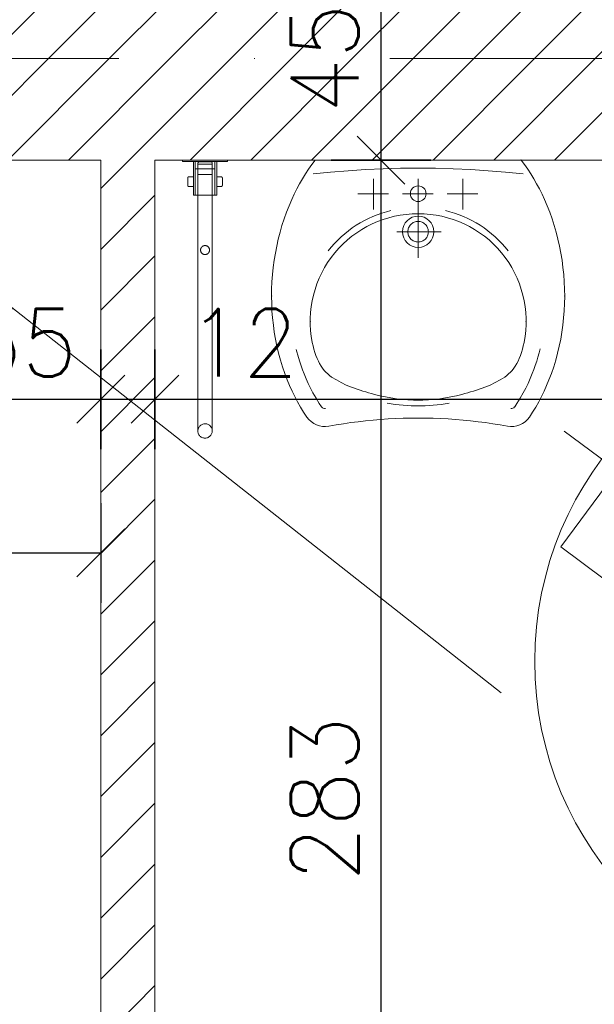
# Model space of a CAD drawing. Header units: millimetres. Extents: x -37273 to 136949, y -1495242345 to -598.
# Tile 37 of 53: x 55978 to 56105, y -16422 to -16204. Entities that reach past the tile are written whole.
import ezdxf

# ---------------------------------------------------------------- set-up
doc = ezdxf.new("R2010")
doc.units = ezdxf.units.MM
doc.linetypes.add('ACAD_ISO10W100', pattern=[18, 12, -3, 0, -3])
for name, color, linetype, lineweight in [('0.05 SPRZĘT', 70, 'Continuous', 5), ('0.30 sciany', 2, 'Continuous', 30), ('A-OKN', 3, 'Continuous', 13), ('wymiarowannie', 253, 'Continuous', 5)]:
    doc.layers.add(name, color=color, linetype=linetype, lineweight=lineweight)
doc.layers.add('projektowana skarpa', color=7, linetype='Continuous', lineweight=5, true_color=0x3f3f3f)
doc.layers.add('wym', color=1, linetype='Continuous')
doc.layers.add('ściana', color=7, linetype='Continuous')
doc.styles.add('WYM_50', font='simplex.shx', dxfattribs={"width": 0.95})
doc.dimstyles.new('50', dxfattribs={"dimtxt": 15, "dimasz": 0.15, "dimexe": 13, "dimexo": 30, "dimgap": 5, "dimtad": 1, "dimdec": 0, "dimrnd": 0.5, "dimzin": 1, "dimdsep": 46, "dimtxsty": 'WYM_50', "dimblk": 'A', "dimcen": 3, "dimdle": 5, "dimse1": 1, "dimse2": 1, "dimclrd": 256, "dimclre": 256, "dimclrt": 2, "dimaunit": 1, "dimadec": 0, "dimazin": 0, "dimtfac": 0.32, "dimtdec": 0, "dimtix": 1, "dimtmove": 1, "dimatfit": 3, "dimldrblk": 'A', "dimfxl": 1, "dimtvp": 0.08, "dimtolj": 1, "dimtzin": 1, "dimarcsym": 0})

# ---------------------------------------------------------------- blocks, each defined once
blk = doc.blocks.new('A')
at = {"color": 1, "linetype": 'Continuous'}
blk.add_line((0, 73.6), (0, -73.6), dxfattribs=at)
at = {"color": 7, "linetype": 'Continuous'}
blk.add_line((-35.3, -35.3), (35.3, 35.3), dxfattribs=at)
blk = doc.blocks.new('*D2161')
at = {"layer": 'Defpoints', "color": 0, "lineweight": 13, "ltscale": 3}
for p in [(56078.16, -16190.38), (56058.12, -16235.38), (56078.16, -16235.38)]:
    blk.add_point(p, dxfattribs=at)
at = {"layer": 'wym', "lineweight": -2}
blk.add_line((56058.12, -16190.53), (56058.12, -16235.23), dxfattribs=at)
at = {"layer": 'wym', "lineweight": -2, "ltscale": 3, "xscale": 0.15, "yscale": 0.15, "zscale": 0.15}
for p, rotation in [((56058.12, -16190.38), 90), ((56058.12, -16235.38), 270)]:
    blk.add_blockref('A', p, dxfattribs=dict(at, rotation=rotation))
at = {"layer": 'wym', "color": 2, "ltscale": 3, "insert": (56045.62, -16212.88), "char_height": 15, "attachment_point": 5, "rotation": 90, "style": 'WYM_50'}
blk.add_mtext('\\A1;45', dxfattribs=at)
blk = doc.blocks.new('*D2162')
at = {"layer": 'Defpoints', "color": 0, "lineweight": 13, "ltscale": 3}
for p in [(56078.16, -16235.38), (56058.12, -16518.38), (56078.16, -16518.38)]:
    blk.add_point(p, dxfattribs=at)
at = {"layer": 'wym', "lineweight": -2}
blk.add_line((56058.12, -16235.53), (56058.12, -16518.23), dxfattribs=at)
at = {"layer": 'wym', "lineweight": -2, "ltscale": 3, "xscale": 0.15, "yscale": 0.15, "zscale": 0.15}
for p, rotation in [((56058.12, -16235.38), 90), ((56058.12, -16518.38), 270)]:
    blk.add_blockref('A', p, dxfattribs=dict(at, rotation=rotation))
at = {"layer": 'wym', "color": 2, "ltscale": 3, "insert": (56045.62, -16376.88), "char_height": 15, "attachment_point": 5, "rotation": 90, "style": 'WYM_50'}
blk.add_mtext('\\A1;283', dxfattribs=at)
blk = doc.blocks.new('*D2169')
at = {"layer": 'Defpoints', "color": 0, "lineweight": 13, "ltscale": 3}
for p in [(55961.02, -16249.39), (55996.02, -16249.39), (55996.02, -16288.34)]:
    blk.add_point(p, dxfattribs=at)
at = {"layer": 'wym', "lineweight": -2}
blk.add_line((55961.17, -16288.34), (55995.87, -16288.34), dxfattribs=at)
at = {"layer": 'wym', "lineweight": -2, "ltscale": 3, "xscale": 0.15, "yscale": 0.15, "zscale": 0.15, "rotation": 180}
blk.add_blockref('A', (55961.02, -16288.34), dxfattribs=at)
at = {"layer": 'wym', "lineweight": -2, "ltscale": 3, "xscale": 0.15, "yscale": 0.15, "zscale": 0.15}
blk.add_blockref('A', (55996.02, -16288.34), dxfattribs=at)
at = {"layer": 'wym', "color": 2, "ltscale": 3, "insert": (55978.52, -16275.84), "char_height": 15, "attachment_point": 5, "style": 'WYM_50'}
blk.add_mtext('\\A1;35', dxfattribs=at)
blk = doc.blocks.new('*D2170')
at = {"layer": 'Defpoints', "color": 0, "lineweight": 13, "ltscale": 3}
for p in [(55996.02, -16254.44), (56008.02, -16254.44), (56008.02, -16288.34)]:
    blk.add_point(p, dxfattribs=at)
at = {"layer": 'wym', "lineweight": -2}
for p, q in [((55996.17, -16288.34), (56007.87, -16288.34)), ((56008.02, -16288.34), (56042.74, -16288.34))]:
    blk.add_line(p, q, dxfattribs=at)
at = {"layer": 'wym', "lineweight": -2, "ltscale": 3, "xscale": 0.15, "yscale": 0.15, "zscale": 0.15, "rotation": 180}
blk.add_blockref('A', (55996.02, -16288.34), dxfattribs=at)
at = {"layer": 'wym', "lineweight": -2, "ltscale": 3, "xscale": 0.15, "yscale": 0.15, "zscale": 0.15}
blk.add_blockref('A', (56008.02, -16288.34), dxfattribs=at)
at = {"layer": 'wym', "color": 2, "ltscale": 3, "insert": (56027.57, -16275.84), "char_height": 15, "attachment_point": 5, "style": 'WYM_50'}
blk.add_mtext('\\A1;12', dxfattribs=at)
blk = doc.blocks.new('*D2171')
at = {"layer": 'Defpoints', "color": 0, "lineweight": 13, "ltscale": 3}
for p in [(56008.02, -16254.44), (56290.02, -16254.44), (56290.02, -16288.34)]:
    blk.add_point(p, dxfattribs=at)
at = {"layer": 'wym', "lineweight": -2}
blk.add_line((56008.17, -16288.34), (56289.87, -16288.34), dxfattribs=at)
at = {"layer": 'wym', "lineweight": -2, "ltscale": 3, "xscale": 0.15, "yscale": 0.15, "zscale": 0.15, "rotation": 180}
blk.add_blockref('A', (56008.02, -16288.34), dxfattribs=at)
at = {"layer": 'wym', "lineweight": -2, "ltscale": 3, "xscale": 0.15, "yscale": 0.15, "zscale": 0.15}
blk.add_blockref('A', (56290.02, -16288.34), dxfattribs=at)
at = {"layer": 'wym', "color": 2, "ltscale": 3, "insert": (56149.02, -16275.84), "char_height": 15, "attachment_point": 5, "style": 'WYM_50'}
blk.add_mtext('\\A1;282', dxfattribs=at)
blk = doc.blocks.new('*D2172')
at = {"layer": 'Defpoints', "color": 0, "lineweight": 13, "ltscale": 3}
for p in [(55996.02, -16322.39), (55426.02, -16348.59), (55996.02, -16348.59)]:
    blk.add_point(p, dxfattribs=at)
at = {"layer": 'wym', "lineweight": -2}
blk.add_line((55426.17, -16322.39), (55995.87, -16322.39), dxfattribs=at)
at = {"layer": 'wym', "lineweight": -2, "ltscale": 3, "xscale": 0.15, "yscale": 0.15, "zscale": 0.15, "rotation": 180}
blk.add_blockref('A', (55426.02, -16322.39), dxfattribs=at)
at = {"layer": 'wym', "lineweight": -2, "ltscale": 3, "xscale": 0.15, "yscale": 0.15, "zscale": 0.15}
blk.add_blockref('A', (55996.02, -16322.39), dxfattribs=at)
at = {"layer": 'wym', "color": 2, "ltscale": 3, "insert": (55711.02, -16309.89), "char_height": 15, "attachment_point": 5, "style": 'WYM_50'}
blk.add_mtext('\\A1;570', dxfattribs=at)
blk = doc.blocks.new('FDFDFD')
at = {"layer": 'A-OKN'}
for p, q in [((70767.88, -26985.3), (70767.17, -26986.32)), ((70768.62, -26984.32), (70767.88, -26985.3)), ((70768.62, -26984.32), (70814.32, -26984.32)), ((70782.49, -26984.32), (70800.49, -26984.32)), ((70815.06, -26985.3), (70814.32, -26984.32)), ((70815.77, -26986.32), (70815.06, -26985.3)), ((70766.48, -26987.37), (70765.82, -26988.44)), ((70767.17, -26986.32), (70766.48, -26987.37)), ((70772.06, -26986.98), (70768.19, -26987.36)), ((70775.93, -26986.67), (70772.06, -26986.98)), ((70779.81, -26986.42), (70775.93, -26986.67)), ((70783.7, -26986.24), (70779.81, -26986.42)), ((70787.58, -26986.14), (70783.7, -26986.24)), ((70791.47, -26986.1), (70787.58, -26986.14)), ((70791.47, -26986.1), (70795.36, -26986.14)), ((70795.36, -26986.14), (70799.24, -26986.24)), ((70799.24, -26986.24), (70803.13, -26986.42)), ((70803.13, -26986.42), (70807.01, -26986.67)), ((70807.01, -26986.67), (70810.88, -26986.98)), ((70810.88, -26986.98), (70814.75, -26987.36)), ((70816.46, -26987.37), (70815.77, -26986.32)), ((70817.12, -26988.44), (70816.46, -26987.37)), ((70765.19, -26989.55), (70764.58, -26990.68)), ((70765.82, -26988.44), (70765.19, -26989.55)), ((70781.57, -26988.49), (70781.57, -26995.25)), ((70791.49, -26988.49), (70791.49, -27005.96)), ((70801.4, -26988.49), (70801.4, -26995.25)), ((70817.75, -26989.55), (70817.12, -26988.44)), ((70818.36, -26990.68), (70817.75, -26989.55)), ((70764, -26991.84), (70763.46, -26993.02)), ((70764.58, -26990.68), (70764, -26991.84)), ((70778.08, -26991.76), (70784.91, -26991.76)), ((70787.99, -26991.76), (70794.82, -26991.76)), ((70797.91, -26991.76), (70804.74, -26991.76)), ((70818.94, -26991.84), (70818.36, -26990.68)), ((70819.48, -26993.02), (70818.94, -26991.84)), ((70762.85, -26994.42), (70762.29, -26995.86)), ((70763.46, -26993.02), (70762.85, -26994.42)), ((70820.09, -26994.42), (70819.48, -26993.02)), ((70820.65, -26995.86), (70820.09, -26994.42)), ((70762.29, -26995.86), (70761.77, -26997.32)), ((70821.17, -26997.32), (70820.65, -26995.86)), ((70761.29, -26998.81), (70760.86, -27000.31)), ((70761.77, -26997.32), (70761.29, -26998.81)), ((70789.46, -26999.11), (70789.36, -26999.31)), ((70789.57, -26998.92), (70789.46, -26999.11)), ((70789.71, -26998.74), (70789.57, -26998.92)), ((70789.86, -26998.57), (70789.71, -26998.74)), ((70790.02, -26998.42), (70789.86, -26998.57)), ((70790.2, -26998.29), (70790.02, -26998.42)), ((70790.4, -26998.17), (70790.2, -26998.29)), ((70790.6, -26998.08), (70790.4, -26998.17)), ((70790.81, -26998), (70790.6, -26998.08)), ((70791.03, -26997.95), (70790.81, -26998)), ((70791.25, -26997.92), (70791.03, -26997.95)), ((70791.47, -26997.91), (70791.25, -26997.92)), ((70791.69, -26997.92), (70791.47, -26997.91)), ((70791.91, -26997.95), (70791.69, -26997.92)), ((70792.13, -26998), (70791.91, -26997.95)), ((70792.34, -26998.08), (70792.13, -26998)), ((70792.55, -26998.17), (70792.34, -26998.08)), ((70792.74, -26998.29), (70792.55, -26998.17)), ((70792.92, -26998.42), (70792.74, -26998.29)), ((70793.08, -26998.57), (70792.92, -26998.42)), ((70793.23, -26998.74), (70793.08, -26998.57)), ((70793.37, -26998.92), (70793.23, -26998.74)), ((70793.48, -26999.11), (70793.37, -26998.92)), ((70793.58, -26999.31), (70793.48, -26999.11)), ((70821.65, -26998.81), (70821.17, -26997.32)), ((70822.08, -27000.31), (70821.65, -26998.81)), ((70760.86, -27000.31), (70760.47, -27001.84)), ((70796.6, -27000.19), (70786.75, -27000.19)), ((70789.2, -26999.96), (70789.19, -27000.19)), ((70789.19, -27000.19), (70789.2, -27000.41)), ((70789.23, -26999.74), (70789.2, -26999.96)), ((70789.2, -27000.41), (70789.23, -27000.63)), ((70789.29, -26999.52), (70789.23, -26999.74)), ((70789.23, -27000.63), (70789.29, -27000.85)), ((70789.36, -26999.31), (70789.29, -26999.52)), ((70789.29, -27000.85), (70789.36, -27001.06)), ((70789.36, -27001.06), (70789.46, -27001.26)), ((70789.46, -27001.26), (70789.57, -27001.45)), ((70793.37, -27001.45), (70793.48, -27001.26)), ((70793.48, -27001.26), (70793.58, -27001.06)), ((70793.64, -26999.5), (70793.58, -26999.31)), ((70793.58, -27001.06), (70793.64, -27000.87)), ((70793.7, -26999.69), (70793.64, -26999.5)), ((70793.64, -27000.87), (70793.7, -27000.68)), ((70793.73, -26999.89), (70793.7, -26999.69)), ((70793.7, -27000.68), (70793.73, -27000.48)), ((70793.75, -27000.19), (70793.73, -26999.89)), ((70793.73, -27000.48), (70793.75, -27000.19)), ((70793.75, -27000.19), (70793.75, -27000.19)), ((70822.47, -27001.84), (70822.08, -27000.31)), ((70760.12, -27003.39), (70759.82, -27004.95)), ((70760.47, -27001.84), (70760.12, -27003.39)), ((70789.57, -27001.45), (70789.71, -27001.63)), ((70789.71, -27001.63), (70789.86, -27001.8)), ((70789.86, -27001.8), (70790.02, -27001.95)), ((70790.02, -27001.95), (70790.2, -27002.08)), ((70790.2, -27002.08), (70790.4, -27002.2)), ((70790.4, -27002.2), (70790.6, -27002.29)), ((70790.6, -27002.29), (70790.81, -27002.37)), ((70790.81, -27002.37), (70791.03, -27002.42)), ((70791.03, -27002.42), (70791.25, -27002.46)), ((70791.25, -27002.46), (70791.47, -27002.47)), ((70791.47, -27002.47), (70791.69, -27002.46)), ((70791.69, -27002.46), (70791.91, -27002.42)), ((70791.91, -27002.42), (70792.13, -27002.37)), ((70792.13, -27002.37), (70792.34, -27002.29)), ((70792.34, -27002.29), (70792.55, -27002.2)), ((70792.55, -27002.2), (70792.74, -27002.08)), ((70792.74, -27002.08), (70792.92, -27001.95)), ((70792.92, -27001.95), (70793.08, -27001.8)), ((70793.08, -27001.8), (70793.23, -27001.63)), ((70793.23, -27001.63), (70793.37, -27001.45)), ((70822.82, -27003.39), (70822.47, -27001.84)), ((70823.12, -27004.95), (70822.82, -27003.39)), ((70759.82, -27004.95), (70759.56, -27006.52)), ((70823.38, -27006.52), (70823.12, -27004.95)), ((70759.56, -27006.52), (70759.35, -27008.1)), ((70823.59, -27008.1), (70823.38, -27006.52)), ((70759.18, -27009.69), (70759.06, -27011.29)), ((70759.35, -27008.1), (70759.18, -27009.69)), ((70823.76, -27009.69), (70823.59, -27008.1)), ((70823.88, -27011.29), (70823.76, -27009.69)), ((70759.06, -27011.29), (70758.99, -27012.89)), ((70823.95, -27012.89), (70823.88, -27011.29)), ((70758.99, -27012.89), (70758.97, -27014.5)), ((70823.97, -27014.5), (70823.95, -27012.89)), ((70758.97, -27014.5), (70759, -27016.1)), ((70759, -27016.1), (70759.07, -27017.7)), ((70823.87, -27017.7), (70823.94, -27016.1)), ((70823.94, -27016.1), (70823.97, -27014.5)), ((70759.07, -27017.7), (70759.2, -27019.29)), ((70823.74, -27019.29), (70823.87, -27017.7)), ((70759.2, -27019.29), (70759.37, -27020.88)), ((70759.37, -27020.88), (70759.59, -27022.45)), ((70823.35, -27022.45), (70823.57, -27020.88)), ((70823.57, -27020.88), (70823.74, -27019.29)), ((70759.59, -27022.45), (70759.86, -27024.02)), ((70823.08, -27024.02), (70823.35, -27022.45)), ((70759.86, -27024.02), (70760.18, -27025.57)), ((70768.01, -27024.69), (70768.18, -27025.47)), ((70760.18, -27025.57), (70760.54, -27027.1)), ((70760.54, -27027.1), (70760.95, -27028.62)), ((70764.42, -27026.28), (70764.92, -27028.08)), ((70768.18, -27025.47), (70768.38, -27026.21)), ((70768.38, -27026.21), (70768.59, -27026.92)), ((70768.59, -27026.92), (70768.82, -27027.6)), ((70814.39, -27026.92), (70814.16, -27027.6)), ((70760.95, -27028.62), (70761.4, -27030.12)), ((70764.92, -27028.08), (70765.21, -27028.99)), ((70765.21, -27028.99), (70765.51, -27029.89)), ((70768.82, -27027.6), (70769.07, -27028.24)), ((70769.07, -27028.24), (70769.35, -27028.84)), ((70769.35, -27028.84), (70769.64, -27029.4)), ((70769.64, -27029.4), (70769.96, -27029.94)), ((70813.33, -27029.4), (70813.02, -27029.94)), ((70813.63, -27028.84), (70813.33, -27029.4)), ((70813.9, -27028.24), (70813.63, -27028.84)), ((70814.16, -27027.6), (70813.9, -27028.24)), ((70761.4, -27030.12), (70761.9, -27031.59)), ((70761.9, -27031.59), (70762.45, -27033.03)), ((70765.51, -27029.89), (70765.83, -27030.78)), ((70765.83, -27030.78), (70766.17, -27031.66)), ((70766.17, -27031.66), (70766.62, -27032.74)), ((70769.96, -27029.94), (70770.3, -27030.43)), ((70770.3, -27030.43), (70770.65, -27030.89)), ((70770.65, -27030.89), (70771.03, -27031.32)), ((70771.03, -27031.32), (70771.43, -27031.7)), ((70771.43, -27031.7), (70771.85, -27032.06)), ((70811.54, -27031.7), (70811.12, -27032.06)), ((70811.94, -27031.32), (70811.54, -27031.7)), ((70812.32, -27030.89), (70811.94, -27031.32)), ((70812.68, -27030.43), (70812.32, -27030.89)), ((70813.02, -27029.94), (70812.68, -27030.43)), ((70762.45, -27033.03), (70762.97, -27034.28)), ((70766.62, -27032.74), (70767.1, -27033.8)), ((70767.1, -27033.8), (70767.61, -27034.84)), ((70771.85, -27032.06), (70772.29, -27032.37)), ((70772.29, -27032.37), (70773.34, -27033.03)), ((70773.34, -27033.03), (70774.43, -27033.62)), ((70774.43, -27033.62), (70775.55, -27034.14)), ((70808.54, -27033.62), (70807.42, -27034.14)), ((70809.63, -27033.03), (70808.54, -27033.62)), ((70810.68, -27032.37), (70809.63, -27033.03)), ((70811.12, -27032.06), (70810.68, -27032.37)), ((70762.97, -27034.28), (70763.52, -27035.51)), ((70763.52, -27035.51), (70764.11, -27036.71)), ((70767.61, -27034.84), (70768.14, -27035.86)), ((70768.14, -27035.86), (70768.83, -27037.06)), ((70775.55, -27034.14), (70776.7, -27034.6)), ((70807.42, -27034.14), (70806.27, -27034.6)), ((70764.11, -27036.71), (70764.73, -27037.88)), ((70764.73, -27037.88), (70765.39, -27039.03)), ((70768.83, -27037.06), (70769.56, -27038.23)), ((70769.56, -27038.23), (70770.06, -27038.98)), ((70812.88, -27038.98), (70813.38, -27038.23)), ((70813.38, -27038.23), (70814.11, -27037.06)), ((70765.39, -27039.03), (70766.08, -27040.15)), ((70766.08, -27040.15), (70766.8, -27041.24)), ((70774.91, -27042.72), (70773.28, -27042.97)), ((70776.54, -27042.48), (70774.91, -27042.72)), ((70778.19, -27042.27), (70776.54, -27042.48)), ((70779.84, -27042.08), (70778.19, -27042.27)), ((70781.49, -27041.92), (70779.84, -27042.08)), ((70783.15, -27041.78), (70781.49, -27041.92)), ((70784.81, -27041.67), (70783.15, -27041.78)), ((70786.47, -27041.58), (70784.81, -27041.67)), ((70788.14, -27041.52), (70786.47, -27041.58)), ((70789.8, -27041.48), (70788.14, -27041.52)), ((70791.47, -27041.47), (70789.8, -27041.48)), ((70793.14, -27041.48), (70791.47, -27041.47)), ((70794.8, -27041.52), (70793.14, -27041.48)), ((70796.47, -27041.58), (70794.8, -27041.52)), ((70798.13, -27041.67), (70796.47, -27041.58)), ((70799.79, -27041.78), (70798.13, -27041.67)), ((70801.45, -27041.92), (70799.79, -27041.78)), ((70803.11, -27042.08), (70801.45, -27041.92)), ((70804.75, -27042.27), (70803.11, -27042.08)), ((70806.4, -27042.48), (70804.75, -27042.27)), ((70808.03, -27042.72), (70806.4, -27042.48)), ((70809.66, -27042.97), (70808.03, -27042.72)), ((70773.28, -27042.97), (70771.65, -27043.25)), ((70811.29, -27043.25), (70809.66, -27042.97))]:
    blk.add_line(p, q, dxfattribs=at)
for points in [[(70814.96, -27024.69), (70814.79, -27025.47), (70814.6, -27026.21), (70814.39, -27026.92)], [(70816.14, -27041.24), (70816.86, -27040.15), (70817.55, -27039.03), (70818.21, -27037.88), (70818.83, -27036.71), (70819.42, -27035.51), (70819.97, -27034.28), (70820.49, -27033.03), (70821.04, -27031.59), (70821.54, -27030.12), (70821.99, -27028.62), (70822.4, -27027.1), (70822.77, -27025.57), (70823.08, -27024.02)], [(70818.05, -27027.96), (70818.32, -27027.03), (70818.56, -27026.1)], [(70817.46, -27029.8), (70817.77, -27028.89), (70818.05, -27027.96)], [(70816.34, -27032.7), (70816.79, -27031.6)], [(70816.79, -27031.6), (70817.14, -27030.71)], [(70817.14, -27030.71), (70817.46, -27029.8)], [(70815.34, -27034.83), (70815.85, -27033.78), (70816.34, -27032.7)], [(70814.11, -27037.06), (70814.8, -27035.86)], [(70814.8, -27035.86), (70815.34, -27034.83)]]:
    blk.add_lwpolyline(points, dxfattribs=at)
blk.add_lwpolyline([(70811.28, -27043.25, 0.294529), (70816.14, -27041.24)], format="xyb", dxfattribs=at)
for centre, radius in [((70791.49, -26991.76), 1.74), ((70791.49, -27000.19), 3.47)]:
    blk.add_circle(centre, radius, dxfattribs=at)
for centre, radius, start, end in [((70791.36, -27020.02), 23.81, 89.6666, 191.291), ((70791.36, -27020.02), 25.24, 103.525, 141.752), ((70791.61, -27020.02), 23.81, 348.709, 90.3334), ((70791.61, -27020.02), 25.24, 38.248, 76.475), ((70795.25, -26984.91), 53.04, 249.534, 255.292), ((70787.73, -26984.91), 53.04, 284.708, 290.466), ((70791.48, -26999.68), 37.8, 255.135, 270.303), ((70791.48, -26999.68), 39.08, 259.849, 270.303), ((70791.49, -26999.68), 37.8, 269.697, 284.865), ((70791.49, -26999.68), 39.08, 269.697, 280.151), ((70770.79, -27038.48), 0.883, 214.63, 280.275), ((70812.15, -27038.48), 0.883, 259.725, 325.37), ((70770.79, -27038.48), 4.85, 214.63, 280.275)]:
    blk.add_arc(centre, radius, start, end, dxfattribs=at)
for p in [(70791.49, -26984.32), (70814.32, -26984.32), (70758.97, -27014.4), (70823.97, -27014.4), (70767.55, -27020.02), (70815.42, -27020.02), (70791.48, -27037.48)]:
    blk.add_point(p, dxfattribs=at)
blk = doc.blocks.new('RWRWR')
at = {"layer": 'A-OKN'}
for p, q in [((70772.82, -27025.23), (70772.82, -27024.83)), ((70772.82, -27025.23), (70772.82, -27025.83)), ((70778.64, -27025.23), (70778.64, -27029.61)), ((70772.82, -27025.83), (70772.82, -27029.02)), ((70772.82, -27029.02), (70772.82, -27029.62)), ((70772.82, -27030.01), (70772.82, -27029.61)), ((70778.64, -27029.61), (70778.64, -27029.62))]:
    blk.add_line(p, q, dxfattribs=at)
for points, degree in [([(70780.6, -27022.44), (70780.3, -27022.44)], 1), ([(70780.3, -27022.74), (70780.3, -27032.11)], 1), ([(70780.6, -27022.74), (70780.6, -27032.11)], 1), ([(70774.72, -27024.83), (70774.72, -27023.88)], 1), ([(70775.81, -27024.83), (70780.3, -27024.83)], 1), ([(70775.81, -27025.23), (70780.3, -27025.23)], 1), ([(70776.91, -27024.83), (70776.91, -27023.88)], 1), ([(70772.82, -27025.83), (70757.77, -27025.83), (70742.72, -27025.83), (70727.67, -27025.83)], 3), ([(70777.41, -27025.83), (70775.88, -27025.83), (70774.35, -27025.83), (70772.82, -27025.83)], 3), ([(70777.41, -27025.83), (70777.82, -27025.83), (70778.23, -27025.83), (70778.64, -27025.83)], 3), ([(70779.7, -27025.83), (70779.9, -27025.83)], 1), ([(70772.82, -27029.02), (70757.77, -27029.02), (70742.72, -27029.02), (70727.67, -27029.02)], 3), ([(70777.41, -27029.02), (70775.88, -27029.02), (70774.35, -27029.02), (70772.82, -27029.02)], 3), ([(70775.81, -27029.61), (70780.3, -27029.61)], 1), ([(70777.41, -27029.02), (70777.82, -27029.02), (70778.23, -27029.02), (70778.64, -27029.02)], 3), ([(70779.7, -27029.02), (70779.9, -27029.02)], 1), ([(70774.72, -27030.01), (70774.72, -27030.96)], 1), ([(70775.81, -27030.01), (70780.3, -27030.01)], 1), ([(70776.91, -27030.01), (70776.91, -27030.96)], 1), ([(70780.6, -27032.4), (70780.3, -27032.4)], 1)]:
    blk.add_open_spline(points, degree=degree, dxfattribs=at)
for points, knots in [([(70780.3, -27022.44), (70780.3, -27022.44), (70780.3, -27022.44), (70780.3, -27022.44), (70780.3, -27022.45), (70780.3, -27022.45), (70780.3, -27022.46), (70780.3, -27022.46), (70780.3, -27022.47), (70780.3, -27022.48), (70780.3, -27022.49), (70780.3, -27022.5), (70780.3, -27022.52), (70780.3, -27022.53), (70780.3, -27022.54), (70780.3, -27022.56), (70780.3, -27022.57), (70780.3, -27022.59), (70780.3, -27022.6), (70780.3, -27022.62), (70780.3, -27022.64), (70780.3, -27022.65), (70780.3, -27022.67), (70780.3, -27022.68), (70780.3, -27022.69), (70780.3, -27022.71), (70780.3, -27022.72), (70780.3, -27022.74)], [0, 0, 0, 0, 0.535432, 0.535432, 0.535432, 1.081294, 1.081294, 1.081294, 1.629606, 1.629606, 1.629606, 2.180303, 2.180303, 2.180303, 2.733365, 2.733365, 2.733365, 3.288813, 3.288813, 3.288813, 3.846708, 3.846708, 3.846708, 4.217888, 4.217888, 4.217888, 4.700961, 4.700961, 4.700961, 4.700961]), ([(70780.6, -27022.74), (70780.6, -27022.72), (70780.6, -27022.7), (70780.6, -27022.68), (70780.6, -27022.66), (70780.6, -27022.64), (70780.6, -27022.63), (70780.6, -27022.61), (70780.6, -27022.59), (70780.6, -27022.58), (70780.6, -27022.56), (70780.6, -27022.55), (70780.6, -27022.53), (70780.6, -27022.52), (70780.6, -27022.51), (70780.6, -27022.5), (70780.6, -27022.49), (70780.6, -27022.48), (70780.6, -27022.47), (70780.6, -27022.46), (70780.6, -27022.45), (70780.6, -27022.45), (70780.6, -27022.45), (70780.6, -27022.44), (70780.6, -27022.44), (70780.6, -27022.44), (70780.6, -27022.44), (70780.6, -27022.44)], [0, 0, 0, 0, 0.535432, 0.535432, 0.535432, 1.081294, 1.081294, 1.081294, 1.629606, 1.629606, 1.629606, 2.180303, 2.180303, 2.180303, 2.733365, 2.733365, 2.733365, 3.288813, 3.288813, 3.288813, 3.846708, 3.846708, 3.846708, 4.217888, 4.217888, 4.217888, 4.700961, 4.700961, 4.700961, 4.700961]), ([(70720.59, -27029.02), (70720.55, -27029.02), (70720.5, -27029.01), (70720.33, -27029), (70720.21, -27028.97), (70719.98, -27028.9), (70719.87, -27028.85), (70719.67, -27028.72), (70719.57, -27028.65), (70719.4, -27028.48), (70719.32, -27028.39), (70719.19, -27028.18), (70719.14, -27028.08), (70719.05, -27027.85), (70719.03, -27027.73), (70719, -27027.49), (70719, -27027.37), (70719.02, -27027.13), (70719.05, -27027.01), (70719.13, -27026.79), (70719.18, -27026.68), (70719.31, -27026.47), (70719.38, -27026.38), (70719.55, -27026.21), (70719.65, -27026.13), (70719.85, -27026), (70719.96, -27025.95), (70720.16, -27025.89), (70720.24, -27025.86), (70720.41, -27025.83), (70720.5, -27025.83), (70720.59, -27025.83)], [0, 0, 0, 0, 1.467588, 1.467588, 5.083244, 5.083244, 8.698899, 8.698899, 12.314555, 12.314555, 15.930211, 15.930211, 19.545866, 19.545866, 23.161504, 23.161504, 26.77716, 26.77716, 30.392816, 30.392816, 34.008472, 34.008472, 37.624128, 37.624128, 41.239717, 41.239717, 44.863119, 44.863119, 47.412146, 47.412146, 50.165951, 50.165951, 50.165951, 50.165951]), ([(70720.59, -27029.02), (70720.66, -27029.02), (70720.72, -27029.01), (70720.85, -27029), (70720.91, -27028.99), (70721.09, -27028.94), (70721.2, -27028.9), (70721.41, -27028.79), (70721.52, -27028.73), (70721.7, -27028.58), (70721.79, -27028.49), (70721.93, -27028.3), (70722, -27028.19), (70722.08, -27028), (70722.11, -27027.92), (70722.17, -27027.72), (70722.18, -27027.6), (70722.19, -27027.36), (70722.18, -27027.24), (70722.14, -27027), (70722.1, -27026.88), (70722, -27026.66), (70721.94, -27026.56), (70721.8, -27026.37), (70721.71, -27026.28), (70721.53, -27026.12), (70721.43, -27026.06), (70721.22, -27025.95), (70721.1, -27025.9), (70720.92, -27025.86), (70720.86, -27025.85), (70720.73, -27025.83), (70720.66, -27025.83), (70720.59, -27025.83)], [0, 0, 0, 0, 1.903013, 1.903013, 3.77932, 3.77932, 7.394976, 7.394976, 11.010632, 11.010632, 14.626229, 14.626229, 18.248789, 18.248789, 20.93439, 20.93439, 24.528366, 24.528366, 28.144206, 28.144206, 31.759843, 31.759843, 35.375499, 35.375499, 38.991154, 38.991154, 42.60681, 42.60681, 46.222466, 46.222466, 48.182275, 48.182275, 50.172585, 50.172585, 50.172585, 50.172585]), ([(70727.67, -27025.83), (70727.36, -27025.83), (70726.9, -27025.83), (70726.29, -27025.83), (70725.84, -27025.83), (70725.4, -27025.83), (70724.96, -27025.83), (70724.54, -27025.83), (70723.99, -27025.83), (70723.35, -27025.83), (70722.65, -27025.83), (70722.04, -27025.83), (70721.53, -27025.83), (70721.12, -27025.83), (70720.72, -27025.83), (70720.59, -27025.83), (70720.59, -27025.83)], [0, 0, 0, 0, 0.0416667, 0.0625, 0.0833333, 0.1041667, 0.125, 0.1458333, 0.1666667, 0.2083333, 0.25, 0.2916667, 0.3333333, 0.375, 0.4166667, 0.5, 0.5, 0.5, 0.5]), ([(70778.64, -27025.83), (70778.92, -27025.83), (70779.23, -27025.83), (70779.59, -27025.83), (70779.66, -27025.83), (70779.7, -27025.83)], [0.97956272, 0.97956272, 0.97956272, 0.97956272, 0.99616858, 0.99744572, 1, 1, 1, 1]), ([(70727.67, -27029.02), (70727.36, -27029.02), (70726.9, -27029.02), (70726.29, -27029.02), (70725.84, -27029.02), (70725.4, -27029.02), (70724.96, -27029.02), (70724.54, -27029.02), (70723.99, -27029.02), (70723.35, -27029.02), (70722.65, -27029.02), (70722.04, -27029.02), (70721.53, -27029.02), (70721.12, -27029.02), (70720.72, -27029.02), (70720.59, -27029.02), (70720.59, -27029.02)], [0, 0, 0, 0, 0.0416667, 0.0625, 0.0833333, 0.1041667, 0.125, 0.1458333, 0.1666667, 0.2083333, 0.25, 0.2916667, 0.3333333, 0.375, 0.4166667, 0.5, 0.5, 0.5, 0.5]), ([(70778.64, -27029.02), (70778.92, -27029.02), (70779.23, -27029.02), (70779.59, -27029.02), (70779.66, -27029.02), (70779.7, -27029.02)], [0.97956272, 0.97956272, 0.97956272, 0.97956272, 0.99616858, 0.99744572, 1, 1, 1, 1]), ([(70780.3, -27032.11), (70780.3, -27032.12), (70780.3, -27032.14), (70780.3, -27032.16), (70780.3, -27032.18), (70780.3, -27032.2), (70780.3, -27032.21), (70780.3, -27032.23), (70780.3, -27032.25), (70780.3, -27032.26), (70780.3, -27032.28), (70780.3, -27032.29), (70780.3, -27032.31), (70780.3, -27032.32), (70780.3, -27032.33), (70780.3, -27032.34), (70780.3, -27032.36), (70780.3, -27032.36), (70780.3, -27032.37), (70780.3, -27032.38), (70780.3, -27032.39), (70780.3, -27032.39), (70780.3, -27032.4), (70780.3, -27032.4), (70780.3, -27032.4), (70780.3, -27032.4), (70780.3, -27032.4), (70780.3, -27032.4)], [0, 0, 0, 0, 0.535432, 0.535432, 0.535432, 1.081294, 1.081294, 1.081294, 1.629606, 1.629606, 1.629606, 2.180303, 2.180303, 2.180303, 2.733365, 2.733365, 2.733365, 3.288813, 3.288813, 3.288813, 3.846708, 3.846708, 3.846708, 4.217888, 4.217888, 4.217888, 4.700961, 4.700961, 4.700961, 4.700961]), ([(70780.6, -27032.4), (70780.6, -27032.4), (70780.6, -27032.4), (70780.6, -27032.4), (70780.6, -27032.4), (70780.6, -27032.39), (70780.6, -27032.38), (70780.6, -27032.38), (70780.6, -27032.37), (70780.6, -27032.36), (70780.6, -27032.35), (70780.6, -27032.34), (70780.6, -27032.33), (70780.6, -27032.31), (70780.6, -27032.3), (70780.6, -27032.28), (70780.6, -27032.27), (70780.6, -27032.25), (70780.6, -27032.24), (70780.6, -27032.22), (70780.6, -27032.21), (70780.6, -27032.19), (70780.6, -27032.18), (70780.6, -27032.16), (70780.6, -27032.15), (70780.6, -27032.14), (70780.6, -27032.12), (70780.6, -27032.11)], [0, 0, 0, 0, 0.535432, 0.535432, 0.535432, 1.081294, 1.081294, 1.081294, 1.629606, 1.629606, 1.629606, 2.180303, 2.180303, 2.180303, 2.733365, 2.733365, 2.733365, 3.288813, 3.288813, 3.288813, 3.846708, 3.846708, 3.846708, 4.217888, 4.217888, 4.217888, 4.700961, 4.700961, 4.700961, 4.700961])]:
    blk.add_open_spline(points, degree=3, knots=knots, dxfattribs=at)
for points, weights in [([(70772.82, -27024.83), (70772.82, -27024.83), (70775.81, -27024.83)], [1, 0.707106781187, 1]), ([(70775.73, -27025.23), (70772.82, -27025.23), (70772.82, -27025.23)], [1, 0.707106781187, 1]), ([(70774.72, -27023.88), (70774.72, -27023.58), (70775.02, -27023.58)], [1, 0.707106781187, 1]), ([(70775.77, -27025.23), (70775.75, -27025.23), (70775.73, -27025.23)], [0.994234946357, 0.997088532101, 1]), ([(70775.77, -27025.23), (70775.79, -27025.23), (70775.81, -27025.23)], [0.994234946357, 0.997088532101, 1]), ([(70776.91, -27023.88), (70776.91, -27023.58), (70776.61, -27023.58)], [1, 0.707106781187, 1]), ([(70780.19, -27026.13), (70780.19, -27025.83), (70779.9, -27025.83)], [1, 0.707106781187, 1]), ([(70772.82, -27029.61), (70772.82, -27029.61), (70775.77, -27029.61)], [1, 0.710018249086, 0.994234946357]), ([(70775.73, -27029.62), (70772.82, -27029.62), (70772.82, -27029.62)], [1, 0.707106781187, 1]), ([(70775.77, -27029.62), (70775.75, -27029.62), (70775.73, -27029.62)], [0.994234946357, 0.997088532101, 1]), ([(70775.77, -27029.61), (70775.79, -27029.61), (70775.81, -27029.61)], [0.994234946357, 0.997088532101, 1]), ([(70778.64, -27029.62), (70778.64, -27029.62), (70775.77, -27029.62)], [1, 0.710018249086, 0.994234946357]), ([(70779.9, -27029.02), (70780.19, -27029.02), (70780.19, -27028.72)], [1, 0.707106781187, 1]), ([(70772.82, -27030.01), (70772.82, -27030.01), (70775.81, -27030.01)], [1, 0.707106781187, 1]), ([(70774.72, -27030.96), (70774.72, -27031.26), (70775.02, -27031.26)], [1, 0.707106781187, 1]), ([(70776.91, -27030.96), (70776.91, -27031.26), (70776.61, -27031.26)], [1, 0.707106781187, 1])]:
    blk.add_rational_spline(points, weights, degree=2, dxfattribs=at)
for points, knots in [([(70776.61, -27023.58), (70776.61, -27023.58), (70775.81, -27023.58), (70775.02, -27023.58), (70775.02, -27023.58)], [0, 0, 0, 0.25, 0.25, 0.5, 0.5, 0.5]), ([(70761.66, -27027.42), (70761.66, -27026.42), (70760.66, -27026.42), (70759.67, -27026.42), (70759.67, -27027.42)], [31.415927, 31.415927, 31.415927, 47.123891, 47.123891, 62.831854, 62.831854, 62.831854]), ([(70759.67, -27027.42), (70759.67, -27028.42), (70760.66, -27028.42), (70761.66, -27028.42), (70761.66, -27027.42)], [0, 0, 0, 15.707964, 15.707964, 31.415927, 31.415927, 31.415927]), ([(70777.41, -27025.83), (70777.41, -27025.83), (70777.41, -27027.42), (70777.41, -27029.02), (70777.41, -27029.02)], [0.5, 0.5, 0.5, 0.75, 0.75, 1, 1, 1]), ([(70779.7, -27029.02), (70779.7, -27029.02), (70779.7, -27027.42), (70779.7, -27025.83), (70779.7, -27025.83)], [0, 0, 0, 0.25, 0.25, 0.5, 0.5, 0.5]), ([(70779.7, -27029.02), (70779.7, -27029.02), (70779.7, -27027.42), (70779.7, -27025.83), (70779.7, -27025.83)], [0, 0, 0, 0.25, 0.25, 0.5, 0.5, 0.5]), ([(70780.19, -27028.72), (70780.19, -27028.72), (70780.19, -27027.42), (70780.19, -27026.13), (70780.19, -27026.13)], [0, 0, 0, 0.25, 0.25, 0.5, 0.5, 0.5]), ([(70776.61, -27031.26), (70776.61, -27031.26), (70775.81, -27031.26), (70775.02, -27031.26), (70775.02, -27031.26)], [0, 0, 0, 0.25, 0.25, 0.5, 0.5, 0.5])]:
    blk.add_rational_spline(points, [1, 0.707106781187, 1, 0.707106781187, 1], degree=2, knots=knots, dxfattribs=at)
blk = doc.blocks.new('ffsfsfs')
at = {"layer": '0.05 SPRZĘT', "color": 251, "linetype": 'ACAD_ISO10W100'}
for p, q in [((71318.19, -27115.89), (71419.59, -26979.65)), ((71300.77, -26997.07), (71437.01, -27098.47))]:
    blk.add_line(p, q, dxfattribs=at)
at = {"layer": '0.05 SPRZĘT', "color": 251}
for p, q in [((71334.64, -26996.11), (71345.66, -27004.31)), ((71333.72, -26997.35), (71344.74, -27005.55)), ((71321.29, -27036.4), (71344.33, -27005.43)), ((71349.75, -27004.64), (71387, -27032.36)), ((71405.91, -27034.59), (71370.22, -27008.03)), ((71382.07, -27028.7), (71384.27, -27025.74)), ((71383.86, -27030.02), (71386.06, -27027.06)), ((71310.49, -27028.56), (71321.51, -27036.76)), ((71309.57, -27029.8), (71320.59, -27038)), ((71386.36, -27035.03), (71393.56, -27040.39)), ((71392.6, -27041.67), (71385.89, -27036.68)), ((71393.56, -27040.39), (71392.6, -27041.67)), ((71359.33, -27069.54), (71322.08, -27041.82)), ((71366.89, -27087.02), (71331.21, -27060.46)), ((71352.45, -27068.5), (71354.41, -27065.87)), ((71354.23, -27069.82), (71356.19, -27067.2)), ((71361.71, -27068.16), (71368.9, -27073.52)), ((71369.86, -27072.23), (71363.15, -27067.24)), ((71368.9, -27073.52), (71369.86, -27072.23))]:
    blk.add_line(p, q, dxfattribs=at)
for points in [[(71325.07, -26988.98), (71334.64, -26996.11), (71324.49, -27009.74), (71314.92, -27002.62)], [(71300, -27022.67), (71309.57, -27029.8), (71319.72, -27016.16), (71310.15, -27009.04)]]:
    blk.add_lwpolyline(points, close=True, dxfattribs=at)
for points in [[(71343.59, -26994.53), (71343.18, -26995.09, 0.414214), (71343.34, -26996.17), (71354.17, -27004.24, 0.414214), (71355.25, -27004.08), (71355.67, -27003.52, 0.414214), (71355.51, -27002.44), (71344.68, -26994.37, 0.414214)], [(71363.89, -27009.12), (71364.35, -27008.5, -0.414214), (71365.97, -27008.26), (71407.58, -27039.22, -0.414214), (71407.81, -27040.84), (71407.35, -27041.47, -0.414214), (71405.73, -27041.7), (71364.13, -27010.74, -0.414214)], [(71310.63, -27038.82), (71311.05, -27038.26, -0.414214), (71312.13, -27038.11), (71322.96, -27046.17, -0.414214), (71323.12, -27047.25), (71322.71, -27047.81, -0.414214), (71321.62, -27047.97), (71310.79, -27039.91, -0.414214)], [(71330.22, -27054.36), (71330.68, -27053.74, -0.414214), (71332.3, -27053.5), (71373.9, -27084.46, -0.414214), (71374.14, -27086.09), (71373.68, -27086.71, -0.414214), (71372.06, -27086.95), (71330.45, -27055.99, -0.414214)]]:
    blk.add_lwpolyline(points, format="xyb", close=True, dxfattribs=at)
blk.add_circle((71369.21, -27048.03), 75, dxfattribs=at)
for centre, radius, start, end in [((71347.44, -27007.74), 3.87, 53.343, 143.343), ((71329.92, -27018.77), 55.75, 298.7855, 347.9004), ((71332.49, -27020.68), 55.75, 298.7855, 347.9004), ((71324.39, -27038.71), 3.87, 143.343, 233.343)]:
    blk.add_arc(centre, radius, start, end, dxfattribs=at)

msp = doc.modelspace()

# ---------------------------------------------------------------- hatches: boundary and pattern name
at = {"layer": 'wymiarowannie', "lineweight": 13, "ltscale": 3}
h = msp.add_hatch(dxfattribs=at)
h.set_pattern_fill('ANSI31', color=5, scale=3)
h.set_pattern_definition([(45, (55961.015, -16869.378), (-6.73519, 6.73519), [])])
h.paths.add_polyline_path([(56290.02, -16869.38), (56290.02, -16809.38), (56315.02, -16809.38), (56315.02, -16834.38), (56618.02, -16834.38), (56618.02, -16869.38)])
h.paths.add_polyline_path([(56618.02, -16869.38), (57076.02, -16869.38), (57076.02, -16834.38), (56618.02, -16834.38)])
h.paths.add_polyline_path([(55961.02, -16212.88), (55961.02, -16190.38), (55963.02, -16190.38), (55963.02, -16175.38), (56008.02, -16175.38), (56008.02, -16190.38), (56187.07, -16190.38), (56187.07, -16212.88)])
h.paths.add_polyline_path([(56270.02, -16190.38), (56270.02, -16113.38), (56315.02, -16113.38), (56315.02, -16212.88), (56290.02, -16212.88), (56290.02, -16190.38)])
h.paths.add_polyline_path([(56429.27, -16806.59), (56429.27, -16837.16), (56406.77, -16837.16), (56406.77, -16806.59)], flags=9)
h.paths.add_polyline_path([(56056.87, -16197.59), (56056.87, -16228.16), (56034.37, -16228.16), (56034.37, -16197.59)], flags=9)
h.paths.add_polyline_path([(56056.87, -16168.95), (56056.87, -16196.81), (56034.37, -16196.81), (56034.37, -16168.95)], flags=9)
h = msp.add_hatch(dxfattribs=at)
h.set_pattern_fill('ANSI31', color=5, scale=3)
h.set_pattern_definition([(45, (55961.015, -16869.378), (-6.73519, 6.73519), [])])
h.paths.add_polyline_path([(55961.02, -16212.88), (55961.02, -16235.38), (55996.02, -16235.38), (55996.02, -16530.38), (56142.02, -16530.38), (56142.02, -16435.38), (56180.82, -16435.38), (56180.82, -16423.38), (56130.02, -16423.38), (56130.02, -16518.38), (56008.02, -16518.38), (56008.02, -16235.38), (56187.07, -16235.38), (56187.07, -16212.88)])

# ---------------------------------------------------------------- linework, layer by layer
at = {"layer": 'projektowana skarpa', "color": 1, "lineweight": 13}
msp.add_lwpolyline([(55552.91, -15934.91), (56084.81, -16353.37)], dxfattribs=at)
at = {"layer": 'wymiarowannie', "color": 251, "linetype": 'ACAD_ISO10W100', "lineweight": 13, "ltscale": 10}
msp.add_line((57801.02, -16212.88), (54535.13, -16212.88), dxfattribs=at)
at = {"layer": 'ściana', "lineweight": 13, "ltscale": 3}
for p, q in [((55961.02, -16235.38), (55996.02, -16235.38)), ((55996.02, -16235.38), (55996.02, -16530.38)), ((56008.02, -16235.38), (56290.02, -16235.38)), ((56008.02, -16235.38), (56008.02, -16518.38))]:
    msp.add_line(p, q, dxfattribs=at)

# ---------------------------------------------------------------- block references
at = {"layer": '0.30 sciany', "linetype": 'ACAD_ISO10W100', "lineweight": 13, "ltscale": 3}
for name, p, rotation in [('RWRWR', (28991.7, -87015.97), 90), ('FDFDFD', (-14725.11, 10748.94), 360)]:
    msp.add_blockref(name, p, dxfattribs=dict(at, rotation=rotation))
msp.add_blockref('ffsfsfs', (-15201.99, 10701.62), dxfattribs=at)

# ---------------------------------------------------------------- dimensions: what is measured, and where the dimension line sits
at = {"layer": 'wym'}
for base, p1, p2, picture, middle in [((56058.12, -16235.38), (56078.16, -16190.38), (56078.16, -16235.38), '*D2161', (56045.62, -16212.88)), ((56058.12, -16518.38), (56078.16, -16235.38), (56078.16, -16518.38), '*D2162', (56045.62, -16376.88))]:
    dim = msp.add_linear_dim(base=base, p1=p1, p2=p2, angle=90, dimstyle='50', override={"dimblk": 'A', "dimfxl": 0, "dimarcsym": 1}, dxfattribs=at)
    dim.commit()
    dim.dimension.update_dxf_attribs({"geometry": picture, "text_midpoint": middle})
for base, p1, p2, picture, middle in [((55996.02, -16288.34), (55961.02, -16249.39), (55996.02, -16249.39), '*D2169', (55978.52, -16275.84)), ((56290.02, -16288.34), (56008.02, -16254.44), (56290.02, -16254.44), '*D2171', (56149.02, -16275.84)), ((55996.02, -16322.39), (55426.02, -16348.59), (55996.02, -16348.59), '*D2172', (55711.02, -16309.89))]:
    dim = msp.add_linear_dim(base=base, p1=p1, p2=p2, dimstyle='50', override={"dimblk": 'A', "dimfxl": 0, "dimarcsym": 1}, dxfattribs=at)
    dim.commit()
    dim.dimension.update_dxf_attribs({"geometry": picture, "text_midpoint": middle})
dim = msp.add_linear_dim(base=(56008.02, -16288.34), p1=(55996.02, -16254.44), p2=(56008.02, -16254.44), dimstyle='50', override={"dimblk": 'A', "dimfxl": 0, "dimarcsym": 1}, dxfattribs=at)
dim.commit()
dim.dimension.update_dxf_attribs({"geometry": '*D2170', "text_midpoint": (56027.57, -16288.34), "dimtype": 160})

doc.saveas('drawing.dxf')
